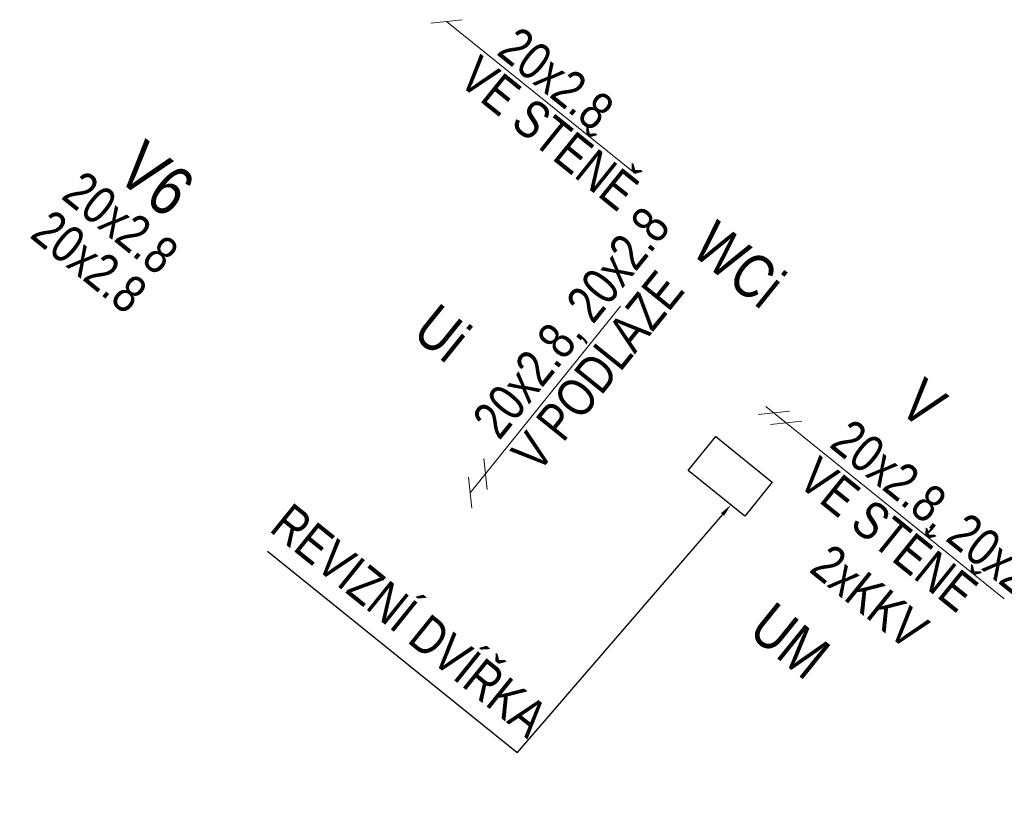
# Model space of a CAD drawing. Header units: millimetres. Extents: x -596506442 to -596040348, y -1160311056 to -1159813945.
# Tile 74 of 77: x -596328622 to -596324686, y -1159857411 to -1159854301. Entities that reach past the tile are written whole.
import ezdxf
from ezdxf import colors
from ezdxf.entities.mleader import LeaderData, LeaderLine
from ezdxf.math import Vec2, Vec3

# ---------------------------------------------------------------- set-up
doc = ezdxf.new("R2010")
doc.units = ezdxf.units.MM
for name, color, linetype, lineweight in [('ZTI-voda-popis', 7, 'Continuous', 15), ('ZTI-voda-stoupacky_popis', 7, 'Continuous', 13), ('ZTI-zarizovaci_predmety', 7, 'Continuous', 13)]:
    doc.layers.add(name, color=color, linetype=linetype, lineweight=lineweight)
doc.styles.add('ARIAL', font='arial.ttf', dxfattribs={"width": 0.8})

msp = doc.modelspace()

# ---------------------------------------------------------------- linework, layer by layer
at = {"layer": 'ZTI-voda-popis', "ltscale": 20}
for p, q in [((-596326854.066, -1159854300.808), (-596326978.354, -1159854314.139)), ((-596325545.627, -1159855866.797), (-596325669.914, -1159855880.128))]:
    msp.add_line(p, q, dxfattribs=at)
for points in [[(-596326916.21, -1159854307.474), (-596326170.44, -1159854908.754)], [(-596326821.582, -1159856192.637), (-596326220.302, -1159855446.867)]]:
    msp.add_lwpolyline(points, dxfattribs=at)

# ---------------------------------------------------------------- texts
at = {"layer": 'ZTI-voda-popis', "ltscale": 20, "insert": (-596325296.481, -1159855889.245), "char_height": 150, "width": 1109.66674, "attachment_point": 1, "rotation": 321.122371, "style": 'ARIAL', "bg_fill": 3, "box_fill_scale": 1, "bg_fill_color": 256, "bg_fill_transparency": 0}
msp.add_mtext('20x2.8, 20x2.8', dxfattribs=at)
at = {"layer": 'ZTI-voda-stoupacky_popis', "insert": (-596328014.185, -1159854859.228), "char_height": 200, "width": 395.3664, "attachment_point": 2, "rotation": 321.122371, "line_spacing_factor": 0.8, "style": 'ARIAL', "bg_fill": 3, "box_fill_scale": 1, "bg_fill_color": 256, "bg_fill_transparency": 0}
msp.add_mtext('V6', dxfattribs=at)
at = {"layer": 'ZTI-zarizovaci_predmety', "insert": (-596325691.236, -1159855211.936), "char_height": 175, "width": 71.27346, "attachment_point": 2, "rotation": 321.122371, "line_spacing_factor": 0.8, "style": 'ARIAL', "bg_fill": 3, "box_fill_scale": 1, "bg_fill_color": 256, "bg_fill_transparency": 0}
msp.add_mtext('WCi', dxfattribs=at)

# ---------------------------------------------------------------- next in the draw order: linework, layer by layer
at = {"layer": 'ZTI-voda-popis', "ltscale": 20}
msp.add_line((-596325496.156, -1159855906.683), (-596325620.443, -1159855920.014), dxfattribs=at)

# ---------------------------------------------------------------- next in the draw order: texts
at = {"layer": 'ZTI-voda-popis', "ltscale": 20, "char_height": 150, "attachment_point": 1, "style": 'ARIAL', "bg_fill": 3, "box_fill_scale": 1, "bg_fill_color": 256, "bg_fill_transparency": 0}
for s, insert, width, rotation in [('20x2.8', (-596326626.184, -1159854319.79), 546.50608, 321.122371), ('20x2.8, 20x2.8', (-596326821.802, -1159855892.503), 1147.02526, 51.122371), ('VE STĚNĚ', (-596325425.338, -1159856040.301), 1101.21511, 321.122371)]:
    msp.add_mtext(s, dxfattribs=dict(at, insert=insert, width=width, rotation=rotation))
at = {"layer": 'ZTI-voda-stoupacky_popis', "insert": (-596328171.1, -1159855053.85), "char_height": 150, "width": 285.09383, "attachment_point": 2, "rotation": 321.122371, "line_spacing_factor": 0.8, "style": 'ARIAL', "bg_fill": 3, "box_fill_scale": 1, "bg_fill_color": 256, "bg_fill_transparency": 0}
msp.add_mtext('20x2.8\\P20x2.8', dxfattribs=at)

# ---------------------------------------------------------------- next in the draw order: linework, layer by layer
at = {"layer": 'ZTI-voda-popis', "ltscale": 20}
for p, q in [((-596326767.523, -1159856055.176), (-596326754.191, -1159856179.463)), ((-596326828.248, -1159856130.493), (-596326814.916, -1159856254.78))]:
    msp.add_line(p, q, dxfattribs=at)
msp.add_lwpolyline([(-596324686.248, -1159856616.444), (-596325639.665, -1159855847.748)], dxfattribs=at)

# ---------------------------------------------------------------- next in the draw order: texts
at = {"layer": 'ZTI-voda-popis', "ltscale": 20, "char_height": 150, "attachment_point": 1, "style": 'ARIAL', "bg_fill": 3, "box_fill_scale": 1, "bg_fill_color": 256, "bg_fill_transparency": 0}
for s, insert, width, rotation in [('VE STĚNĚ', (-596326781.418, -1159854435.902), 816.4543, 321.122371), ('V PODLAZE', (-596326666.499, -1159856024.785), 939.02419, 51.122371)]:
    msp.add_mtext(s, dxfattribs=dict(at, insert=insert, width=width, rotation=rotation))
at = {"layer": 'ZTI-zarizovaci_predmety', "insert": (-596326877.655, -1159855485.995), "char_height": 175, "width": 71.27346, "attachment_point": 2, "rotation": 321.122371, "line_spacing_factor": 0.8, "style": 'ARIAL', "bg_fill": 3, "box_fill_scale": 1, "bg_fill_color": 256, "bg_fill_transparency": 0}
msp.add_mtext('Ui', dxfattribs=at)

# ---------------------------------------------------------------- next in the draw order: linework, layer by layer
msp.add_lwpolyline([(-596325839.906, -1159855967.605), (-596325613.87, -1159856149.848), (-596325724.043, -1159856286.496), (-596325950.08, -1159856104.254)], close=True)
msp.add_lwpolyline([(-596325839.906, -1159855967.605), (-596325613.87, -1159856149.848), (-596325724.043, -1159856286.496), (-596325950.08, -1159856104.254)], close=True)

# ---------------------------------------------------------------- next in the draw order: texts
at = {"layer": 'ZTI-zarizovaci_predmety', "char_height": 175, "width": 71.27346, "attachment_point": 2, "rotation": 321.122371, "line_spacing_factor": 0.8, "style": 'ARIAL', "bg_fill": 3, "box_fill_scale": 1, "bg_fill_color": 256, "bg_fill_transparency": 0}
for s, insert in [('V', (-596324955.164, -1159855766.055)), ('UM', (-596325487.961, -1159856716.508))]:
    msp.add_mtext(s, dxfattribs=dict(at, insert=insert))

# ---------------------------------------------------------------- next in the draw order: texts
at = {"insert": (-596325177.663, -1159856549.389), "char_height": 150, "width": 281.48082, "attachment_point": 2, "rotation": 321.122371, "line_spacing_factor": 0.8, "style": 'ARIAL', "bg_fill": 3, "box_fill_scale": 1, "bg_fill_color": 256, "bg_fill_transparency": 0}
msp.add_mtext('2xKKV', dxfattribs=at)

# ---------------------------------------------------------------- next in the draw order: leaders
ml = msp.add_multileader_mtext('Standard')
ml.set_content('REVIZNÍ DVÍŘKA', color=256, style='ARIAL')
ml.set_leader_properties()
ml.build(insert=Vec2(0, 0))
ml.multileader.update_dxf_attribs({"text_left_attachment_type": 5, "text_right_attachment_type": 5, "dogleg_length": 0.36, "arrow_head_size": 50})
ctx = ml.context
ctx.base_point, ctx.char_height, ctx.arrow_head_size, ctx.landing_gap_size, ctx.plane_origin, ctx.plane_x_axis, ctx.plane_y_axis = Vec3(-596327662.004, -1159856403.926), 150, 50, 0.09, Vec3(-596325769.898, -1159856002.647), Vec3(0.77848828, -0.62765915), Vec3(0.62765915, 0.77848828)
ctx.left_attachment, ctx.right_attachment, ctx.text_align_type = 5, 5, 2
notes = []
notes.append((ctx, [(1, (1, 1, 0), (-596326634.68, -1159857232.21), (-0.77848828, 0.62765915), 0.36, [(0, [(-596325779.782, -1159856241.557)], 0, [])])]))
ctx.mtext.insert, ctx.mtext.text_direction, ctx.mtext.rotation, ctx.mtext.alignment, ctx.mtext.flow_direction = Vec3(-596326498.29, -1159857062.327), Vec3(0.77848828, -0.62765915), 5.60464268, 3, 5
ctx.mtext.has_bg_fill, ctx.mtext.bg_color, ctx.mtext.bg_scale_factor, ctx.mtext.bg_transparency, ctx.mtext.use_window_bg_color = 1, -1027028792, 1.5, 0, 1
for ctx, leaders in notes:
    for number, flags, end, landing, length, lines in leaders:
        leader = LeaderData()
        leader.index, (leader.has_last_leader_line, leader.has_dogleg_vector, leader.attachment_direction) = number, flags
        leader.last_leader_point, leader.dogleg_vector, leader.dogleg_length = Vec3(end), Vec3(landing), length
        for number, points, colour, breaks in lines:
            line = LeaderLine()
            line.index, line.vertices, line.color, line.breaks = number, Vec3.list(points), colors.encode_raw_color(colour), breaks
            leader.lines.append(line)
        ctx.leaders.append(leader)

# ---------------------------------------------------------------- next in the draw order: linework, layer by layer
msp.add_lwpolyline([(-596325839.906, -1159855967.605), (-596325613.87, -1159856149.848), (-596325724.043, -1159856286.496), (-596325950.08, -1159856104.254)], close=True)

doc.saveas('drawing.dxf')
